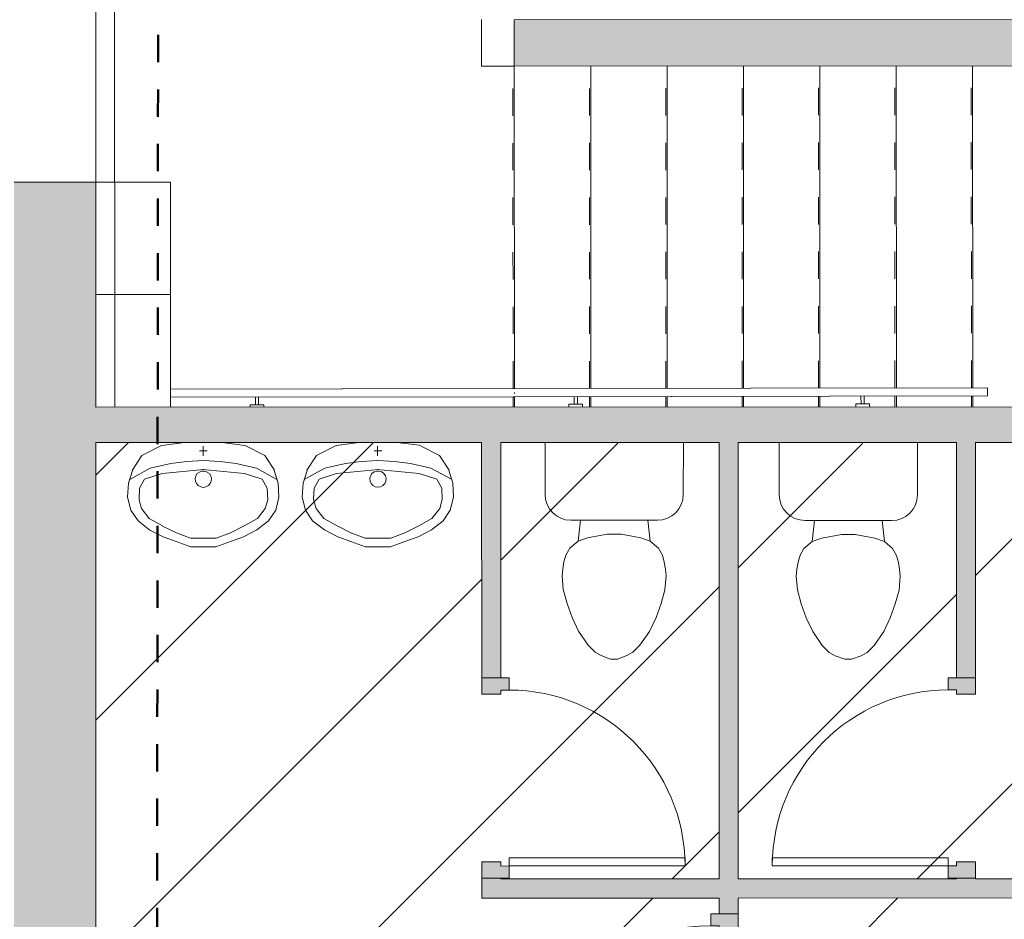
# Model space of a CAD drawing. Header units: metres. Extents: x 82 to 222, y -4 to 154.
# Tile 210 of 214: x 192.37 to 195.98, y 129.52 to 132.82. Entities that reach past the tile are written whole.
import ezdxf

# ---------------------------------------------------------------- set-up
doc = ezdxf.new("R2010")
doc.units = ezdxf.units.M
doc.linetypes.add('Centre', pattern=[0.0125, 0.0025, -0.001875, 0.00625, -0.001875])
doc.linetypes.add('Tiret', pattern=[0.0025, 0.00125, -0.00125])
for name, color, linetype, lineweight in [('A-CLNG', 7, 'Continuous', 5), ('A-CLNG-PATT', 7, 'Continuous', 5), ('A-DETL-GENF', 7, 'Continuous', 5), ('A-DOOR', 7, 'Continuous', 5), ('A-FLOR-HRAL', 7, 'Continuous', 5), ('A-WALL', 7, 'Continuous', 5), ('P-SANR-FIXT', 7, 'Continuous', 5), ('S-STRS', 7, 'Continuous', 5)]:
    doc.layers.add(name, color=color, linetype=linetype, lineweight=lineweight)
doc.layers.add('A-DETL', color=7, linetype='Continuous', lineweight=5, true_color=0x00a600)
doc.layers.add('A-WALL-PATT', color=7, linetype='Continuous', true_color=0x2a2a2a)

# ---------------------------------------------------------------- blocks, each defined once
blk = doc.blocks.new('OMD_lavabo - Type 1-3236335-DCE-Plan de reperage des murs- rez de rue-200 - Dépendante 1')
at = {"layer": 'P-SANR-FIXT'}
for p, q in [((0.0796, 0.447), (0.0261, 0.4275)), ((0.1709, 0.447), (0.0796, 0.447)), ((0.1709, 0.447), (0.2244, 0.4275)), ((-0.022, 0.4107), (-0.071, 0.3855)), ((-0.071, 0.3855), (-0.022, 0.4107)), ((0.0261, 0.4275), (-0.022, 0.4107)), ((0.0778, 0.4158), (0.0263, 0.3957)), ((0.1727, 0.4158), (0.0778, 0.4158)), ((0.1727, 0.4158), (0.2241, 0.3957)), ((0.2244, 0.4275), (0.2725, 0.4107)), ((0.2725, 0.4107), (0.3215, 0.3855)), ((-0.071, 0.3855), (-0.1141, 0.3521)), ((-0.0248, 0.3704), (-0.0728, 0.3435)), ((-0.0728, 0.3435), (-0.0248, 0.3704)), ((0.0263, 0.3957), (-0.0243, 0.3708)), ((0.2241, 0.3957), (0.2748, 0.3708)), ((0.2752, 0.3704), (0.3233, 0.3435)), ((0.3215, 0.3855), (0.3646, 0.3521)), ((-0.1141, 0.3521), (-0.1399, 0.3126)), ((-0.1012, 0.3066), (-0.0728, 0.3435)), ((0.3233, 0.3435), (0.3517, 0.3066)), ((0.3646, 0.3521), (0.3904, 0.3126)), ((-0.1521, 0.2654), (-0.1399, 0.3126)), ((-0.1012, 0.3066), (-0.1106, 0.2744)), ((0.3517, 0.3066), (0.361, 0.2744)), ((0.4026, 0.2654), (0.3904, 0.3126)), ((-0.1487, 0.2136), (-0.1521, 0.2654)), ((-0.1106, 0.2744), (-0.1084, 0.2326)), ((0.361, 0.2744), (0.3589, 0.2326)), ((0.3992, 0.2136), (0.4026, 0.2654)), ((-0.1084, 0.2326), (-0.0906, 0.1997)), ((0.1068, 0.2229), (0.1001, 0.2156)), ((0.1155, 0.2276), (0.1068, 0.2229)), ((0.1252, 0.2292), (0.1155, 0.2276)), ((0.135, 0.2276), (0.1252, 0.2292)), ((0.1437, 0.2229), (0.135, 0.2276)), ((0.1504, 0.2156), (0.1437, 0.2229)), ((0.3589, 0.2326), (0.341, 0.1996)), ((-0.1347, 0.1669), (-0.1487, 0.2136)), ((-0.1446, 0.1999), (-0.0692, 0.159)), ((-0.0261, 0.1781), (-0.0906, 0.1997)), ((-0.0905, 0.1996), (-0.0261, 0.1781)), ((0.0962, 0.2066), (0.0953, 0.1968)), ((0.0953, 0.1968), (0.0978, 0.1872)), ((0.1001, 0.2156), (0.0962, 0.2066)), ((0.0978, 0.1872), (0.1032, 0.1789)), ((0.1473, 0.1789), (0.1527, 0.1872)), ((0.1543, 0.2066), (0.1504, 0.2156)), ((0.1527, 0.1872), (0.1551, 0.1968)), ((0.1551, 0.1968), (0.1543, 0.2066)), ((0.341, 0.1996), (0.2766, 0.1781)), ((0.3951, 0.1999), (0.3197, 0.159)), ((0.3851, 0.1669), (0.3992, 0.2136)), ((-0.1357, 0.1667), (-0.0999, 0.1124)), ((-0.0692, 0.159), (0.0054, 0.1416)), ((0.0054, 0.1416), (-0.0692, 0.159)), ((-0.0261, 0.1781), (0.1277, 0.164)), ((0.1277, 0.164), (-0.0261, 0.1781)), ((-0.0261, 0.1781), (0.1277, 0.164)), ((0.1032, 0.1789), (0.111, 0.1729)), ((0.111, 0.1729), (0.1203, 0.1697)), ((0.1203, 0.1697), (0.1302, 0.1697)), ((0.2766, 0.1781), (0.1228, 0.164)), ((0.1302, 0.1697), (0.1395, 0.1729)), ((0.1395, 0.1729), (0.1473, 0.1789)), ((0.3197, 0.159), (0.2447, 0.1416)), ((0.3862, 0.1667), (0.3504, 0.1124)), ((-0.0999, 0.1124), (-0.0279, 0.0756)), ((0.0054, 0.1421), (0.064, 0.1346)), ((0.064, 0.1344), (0.1252, 0.1313)), ((0.1862, 0.1344), (0.1252, 0.1313)), ((0.1264, 0.1139), (0.1264, 0.0779)), ((0.2447, 0.1421), (0.1862, 0.1346)), ((0.3504, 0.1124), (0.2784, 0.0756)), ((-0.0266, 0.0753), (0.0557, 0.065)), ((0.0557, 0.065), (-0.0266, 0.0753)), ((0.139, 0.0952), (0.1108, 0.0952)), ((0.277, 0.0753), (0.1948, 0.065))]:
    blk.add_line(p, q, dxfattribs=at)
blk = doc.blocks.new('Cuvette réservoir - Cuvette réservoir-3236021-DCE-Plan de reperage des murs- rez de rue-200 - Dépendante 1')
at = {"layer": 'P-SANR-FIXT'}
for p, q in [((-0.2534, 0.2984), (-0.2534, 0.4899)), ((0.2534, 0.4906), (0.2534, 0.2984)), ((0.1587, 0.2038), (-0.1588, 0.2038)), ((-0.1235, 0.2038), (-0.1323, 0.127)), ((0.1235, 0.2038), (0.1323, 0.127)), ((-0.0254, 0.1524), (-0.0974, 0.1397)), ((0.0254, 0.1524), (-0.0254, 0.1524)), ((0.0974, 0.1397), (0.0254, 0.1524)), ((-0.1323, 0.127), (-0.1626, 0.1016)), ((-0.0974, 0.1397), (-0.1323, 0.127)), ((0.1323, 0.127), (0.0974, 0.1397)), ((0.1626, 0.1016), (0.1323, 0.127)), ((-0.177, 0.0762), (-0.1838, 0.0508)), ((-0.1626, 0.1016), (-0.177, 0.0762)), ((0.177, 0.0762), (0.1626, 0.1016)), ((0.1838, 0.0508), (0.177, 0.0762)), ((-0.1838, 0.0508), (-0.1883, 0.0253)), ((0.1883, 0.0253), (0.1838, 0.0508)), ((-0.1883, 0.0253), (-0.1905, 0)), ((-0.1905, 0), (-0.1861, -0.0506)), ((0.1861, -0.0506), (0.1905, 0)), ((0.1905, 0), (0.1883, 0.0253)), ((-0.1861, -0.0506), (-0.1724, -0.1016)), ((0.1724, -0.1016), (0.1861, -0.0506)), ((-0.1724, -0.1016), (-0.1539, -0.1524)), ((0.1539, -0.1524), (0.1724, -0.1016)), ((-0.1539, -0.1524), (-0.1302, -0.2032)), ((0.1302, -0.2032), (0.1539, -0.1524)), ((-0.1302, -0.2032), (-0.095, -0.254)), ((0.095, -0.254), (0.1302, -0.2032)), ((-0.095, -0.254), (-0.0696, -0.2794)), ((-0.0696, -0.2794), (-0.0476, -0.2921)), ((0.0476, -0.2921), (0.0696, -0.2794)), ((0.0696, -0.2794), (0.095, -0.254)), ((-0.0476, -0.2921), (-0.0127, -0.3048)), ((-0.0127, -0.3048), (0.0127, -0.3048)), ((0.0127, -0.3048), (0.0476, -0.2921))]:
    blk.add_line(p, q, dxfattribs=at)
for centre, start, end in [((-0.1588, 0.2984), 180, 270), ((0.1587, 0.2984), 270, 360)]:
    blk.add_arc(centre, 0.0946, start, end, dxfattribs=at)
blk = doc.blocks.new('Cuvette réservoir - Cuvette réservoir-V76-DCE-Plan de reperage des murs- rez de rue-200 - Dépendante 1')
at = {"layer": 'P-SANR-FIXT'}
for p, q in [((-0.2534, 0.2984), (-0.2534, 0.4887)), ((0.2534, 0.4894), (0.2534, 0.2984)), ((0.1587, 0.2038), (-0.1588, 0.2038)), ((-0.1235, 0.2038), (-0.1323, 0.127)), ((0.1235, 0.2038), (0.1323, 0.127)), ((-0.0254, 0.1524), (-0.0974, 0.1397)), ((0.0254, 0.1524), (-0.0254, 0.1524)), ((0.0974, 0.1397), (0.0254, 0.1524)), ((-0.1323, 0.127), (-0.1626, 0.1016)), ((-0.0974, 0.1397), (-0.1323, 0.127)), ((0.1323, 0.127), (0.0974, 0.1397)), ((0.1626, 0.1016), (0.1323, 0.127)), ((-0.177, 0.0762), (-0.1838, 0.0508)), ((-0.1626, 0.1016), (-0.177, 0.0762)), ((0.177, 0.0762), (0.1626, 0.1016)), ((0.1838, 0.0508), (0.177, 0.0762)), ((-0.1838, 0.0508), (-0.1883, 0.0253)), ((0.1883, 0.0253), (0.1838, 0.0508)), ((-0.1883, 0.0253), (-0.1905, 0)), ((-0.1905, 0), (-0.1861, -0.0506)), ((0.1861, -0.0506), (0.1905, 0)), ((0.1905, 0), (0.1883, 0.0253)), ((-0.1861, -0.0506), (-0.1724, -0.1016)), ((0.1724, -0.1016), (0.1861, -0.0506)), ((-0.1724, -0.1016), (-0.1539, -0.1524)), ((0.1539, -0.1524), (0.1724, -0.1016)), ((-0.1539, -0.1524), (-0.1302, -0.2032)), ((0.1302, -0.2032), (0.1539, -0.1524)), ((-0.1302, -0.2032), (-0.095, -0.254)), ((0.095, -0.254), (0.1302, -0.2032)), ((-0.095, -0.254), (-0.0696, -0.2794)), ((-0.0696, -0.2794), (-0.0476, -0.2921)), ((0.0476, -0.2921), (0.0696, -0.2794)), ((0.0696, -0.2794), (0.095, -0.254)), ((-0.0476, -0.2921), (-0.0127, -0.3048)), ((-0.0127, -0.3048), (0.0127, -0.3048)), ((0.0127, -0.3048), (0.0476, -0.2921))]:
    blk.add_line(p, q, dxfattribs=at)
for centre, start, end in [((-0.1588, 0.2984), 180, 270), ((0.1587, 0.2984), 270, 360)]:
    blk.add_arc(centre, 0.0946, start, end, dxfattribs=at)
blk = doc.blocks.new('OMD_Porte 1V tunnel - 80x204-5423507-DCE-Plan de reperage des murs- rez de rue-200 - Dépendante 1')
at = {"layer": 'A-DOOR', "true_color": 0x2a2a2a}
h = blk.add_hatch(color=250, dxfattribs=at)
h.paths.add_polyline_path([(-0.5175, 0.065), (-0.5175, -0.035), (-0.4575, -0.035), (-0.4575, 0.035), (-0.4725, 0.035), (-0.4725, 0.065)])
h.paths.add_polyline_path([(0.3575, 0.035), (0.3575, -0.035), (0.4175, -0.035), (0.4175, 0.065), (0.3725, 0.065), (0.3725, 0.035), (0.3575, 0.035)])
at = {"layer": 'A-DOOR'}
for p, q in [((-0.4725, 0.065), (-0.4725, 0.91)), ((-0.4425, 0.91), (-0.4725, 0.91)), ((-0.4425, 0.91), (-0.4425, 0.065)), ((-0.5175, 0.035), (-0.5175, 0.065)), ((-0.5175, 0.065), (-0.4725, 0.065)), ((-0.4425, 0.065), (-0.4725, 0.065)), ((-0.4725, 0.065), (-0.4425, 0.065)), ((-0.4725, 0.065), (-0.4725, 0.035)), ((0.3725, 0.035), (0.3725, 0.065)), ((0.3725, 0.065), (0.4175, 0.065)), ((0.4175, 0.065), (0.4175, 0.035)), ((-0.4725, 0.035), (-0.4575, 0.035)), ((-0.4575, 0.035), (-0.4575, -0.035)), ((0.3575, 0.035), (0.3725, 0.035)), ((0.3575, -0.035), (0.3575, 0.035)), ((-0.4575, -0.035), (-0.5175, -0.035)), ((0.4175, -0.035), (0.3575, -0.035))]:
    blk.add_line(p, q, dxfattribs=at)
blk.add_arc((-0.4725, 0.065), 0.845, 0, 90, dxfattribs=at)
blk = doc.blocks.new('OMD_Porte 1V tunnel - 60X204-5423497-DCE-Plan de reperage des murs- rez de rue-200 - Dépendante 1')
at = {"layer": 'A-DOOR', "true_color": 0x2a2a2a}
h = blk.add_hatch(color=250, dxfattribs=at)
h.paths.add_polyline_path([(-0.4175, 0.035), (-0.4175, -0.065), (-0.3725, -0.065), (-0.3725, -0.035), (-0.3575, -0.035), (-0.3575, 0.035), (-0.4175, 0.035)])
h.paths.add_polyline_path([(0.2725, -0.035), (0.2725, -0.065), (0.3175, -0.065), (0.3175, -0.035)])
h.paths.add_polyline_path([(0.2575, 0.035), (0.2575, -0.035), (0.3175, -0.0348), (0.3175, 0.035), (0.2725, 0.035)])
at = {"layer": 'A-DOOR'}
for p, q in [((-0.3575, 0.035), (-0.4175, 0.035)), ((-0.3575, -0.035), (-0.3575, 0.035)), ((0.3175, 0.035), (0.2575, 0.035)), ((0.2575, 0.035), (0.2575, -0.035)), ((-0.4175, -0.035), (-0.4175, -0.065)), ((-0.3725, -0.065), (-0.3725, -0.035)), ((-0.3725, -0.035), (-0.3575, -0.035)), ((0.2575, -0.035), (0.2725, -0.035)), ((0.2725, -0.035), (0.2725, -0.065)), ((0.3175, -0.065), (0.3175, -0.035)), ((-0.4175, -0.065), (-0.3725, -0.065)), ((-0.3425, -0.065), (-0.3725, -0.065)), ((-0.3725, -0.065), (-0.3725, -0.71)), ((-0.3725, -0.065), (-0.3425, -0.065)), ((-0.3425, -0.71), (-0.3425, -0.065)), ((0.2725, -0.065), (0.3175, -0.065)), ((-0.3425, -0.71), (-0.3725, -0.71))]:
    blk.add_line(p, q, dxfattribs=at)
blk.add_arc((-0.3725, -0.065), 0.645, 270, 360, dxfattribs=at)
blk = doc.blocks.new('OMD_Porte 1V tunnel - 60X204-5423496-DCE-Plan de reperage des murs- rez de rue-200 - Dépendante 1')
at = {"layer": 'A-DOOR', "true_color": 0x2a2a2a}
h = blk.add_hatch(color=250, dxfattribs=at)
h.paths.add_polyline_path([(-0.4175, 0.065), (-0.4175, -0.035), (-0.3575, -0.035), (-0.3575, 0.035), (-0.3725, 0.035), (-0.3725, 0.065)])
h.paths.add_polyline_path([(0.2575, 0.035), (0.2575, -0.035), (0.3175, -0.0348), (0.3175, 0.065), (0.2725, 0.065), (0.2725, 0.035), (0.2575, 0.035)])
at = {"layer": 'A-DOOR'}
for p, q in [((-0.3725, 0.065), (-0.3725, 0.71)), ((-0.3425, 0.71), (-0.3725, 0.71)), ((-0.3425, 0.71), (-0.3425, 0.065)), ((-0.4175, 0.035), (-0.4175, 0.065)), ((-0.4175, 0.065), (-0.3725, 0.065)), ((-0.3425, 0.065), (-0.3725, 0.065)), ((-0.3725, 0.065), (-0.3425, 0.065)), ((-0.3725, 0.065), (-0.3725, 0.035)), ((0.2725, 0.035), (0.2725, 0.065)), ((0.2725, 0.065), (0.3175, 0.065)), ((0.3175, 0.065), (0.3175, 0.035)), ((-0.3725, 0.035), (-0.3575, 0.035)), ((-0.3575, 0.035), (-0.3575, -0.035)), ((0.2575, 0.035), (0.2725, 0.035)), ((0.2575, -0.035), (0.2575, 0.035)), ((-0.3575, -0.035), (-0.4175, -0.035)), ((0.3175, -0.035), (0.2575, -0.035))]:
    blk.add_line(p, q, dxfattribs=at)
blk.add_arc((-0.3725, 0.065), 0.645, 0, 90, dxfattribs=at)
blk = doc.blocks.new('Type de main courante - Main courante_Interne_-4134869-DCE-Plan de reperage des murs- rez de rue-200 - Dépendante 1')
at = {"layer": 'A-FLOR-HRAL'}
for p, q in [((190.5854, -0.3517), (189.6761, 0.5151)), ((189.6554, 0.4934), (190.5647, -0.3734)), ((191.8434, -1.551), (190.5854, -0.3517)), ((190.5647, -0.3734), (191.8227, -1.5727)), ((191.8331, -1.5618), (191.8304, -1.5646))]:
    blk.add_line(p, q, dxfattribs=at)
blk.add_open_spline([(190.575, -0.3679), (190.576, -0.3671), (190.5769, -0.3662), (190.5778, -0.3652)], degree=3, dxfattribs=at)
blk = doc.blocks.new('Type de main courante - Main courante_Interne_-V112-DCE-Plan de reperage des murs- rez de rue-200 - Dépendante 1')
at = {"layer": 'A-FLOR-HRAL'}
for p, q in [((190.5882, -0.3543), (189.6761, 0.5151)), ((190.5675, -0.3761), (189.6554, 0.4934)), ((191.8434, -1.551), (190.5882, -0.3543)), ((191.8227, -1.5727), (190.5675, -0.3761)), ((191.8231, -1.5723), (191.8431, -1.5513))]:
    blk.add_line(p, q, dxfattribs=at)
blk = doc.blocks.new('Support - Métal - Circulaire - Support - Métal - Circulaire-V113-DCE-Plan de reperage des murs- rez de rue-200 - Dépendante 1')
at = {"layer": 'A-FLOR-HRAL'}
for p, q in [((-0.025, 0.043), (-0.025, 0.0546)), ((0.025, 0.043), (-0.025, 0.043)), ((-0.006, 0.043), (-0.006, 0.015)), ((0.006, 0.043), (0.006, 0.015)), ((0.025, 0.0545), (0.025, 0.043))]:
    blk.add_line(p, q, dxfattribs=at)
blk = doc.blocks.new('Support - Métal - Circulaire - Support - Métal - Circulaire-V114-DCE-Plan de reperage des murs- rez de rue-200 - Dépendante 1')
at = {"layer": 'A-FLOR-HRAL'}
for p, q in [((-0.025, 0.043), (-0.025, 0.0532)), ((0.025, 0.043), (-0.025, 0.043)), ((-0.006, 0.043), (-0.006, 0.015)), ((0.006, 0.043), (0.006, 0.015)), ((0.025, 0.0531), (0.025, 0.043))]:
    blk.add_line(p, q, dxfattribs=at)
blk = doc.blocks.new('Support - Métal - Circulaire - Support - Métal - Circulaire-V115-DCE-Plan de reperage des murs- rez de rue-200 - Dépendante 1')
at = {"layer": 'A-FLOR-HRAL'}
for p, q in [((-0.025, 0.043), (-0.025, 0.0516)), ((0.025, 0.043), (-0.025, 0.043)), ((-0.006, 0.043), (-0.006, 0.015)), ((0.006, 0.043), (0.006, 0.015)), ((0.025, 0.0515), (0.025, 0.043))]:
    blk.add_line(p, q, dxfattribs=at)

msp = doc.modelspace()

# ---------------------------------------------------------------- hatches: boundary and pattern name
at = {"layer": 'A-CLNG-PATT', "lineweight": 9}
h = msp.add_hatch(dxfattribs=at)
h.set_pattern_fill('FP_7', color=256, style=0, pattern_type=2)
h.set_pattern_definition([(270, (192.72144, 131.814), (0.6, 4e-17), []), (0, (192.72144, 131.814), (0, 0.6), [])])
h.paths.add_polyline_path([(192.6516, 131.4016), (192.9257, 131.4028), (192.9257, 132.2267), (192.6518, 132.2266), (192.6516, 131.4016)])
at = {"layer": 'A-DETL-GENF', "true_color": 0x808080}
h = msp.add_hatch(dxfattribs=at)
h.set_pattern_fill('FP_14', color=8, style=0, pattern_type=2)
h.set_pattern_definition([(45, (-9.11556, 107.194), (-0.4490128, 0.4490128), [])])
h.paths.add_polyline_path([(162.8877, 124.5496), (162.8875, 124.5496), (162.8875, 124.5646), (162.8575, 124.5646), (162.8575, 124.6096), (162.8275, 124.6096), (162.827, 125.5795), (162.6272, 125.5795), (162.6272, 125.6645), (158.7947, 125.6636), (158.7947, 125.6936), (158.7497, 125.6936), (158.7497, 125.7236), (158.7347, 125.7236), (158.7347, 125.7936), (162.6272, 125.7945), (162.6272, 125.8795), (162.8272, 125.8795), (162.827, 126.4746), (162.857, 126.4746), (162.857, 126.5196), (162.887, 126.5196), (162.887, 126.5346), (162.957, 126.5346), (162.9575, 124.5496)])
h.paths.add_polyline_path([(157.4841, 102.7783), (162.8326, 102.7815), (162.8326, 103.112), (162.8625, 103.1121), (162.8625, 103.157), (162.8925, 103.1571), (162.8925, 103.1721), (162.9625, 103.1721), (162.9626, 102.7816), (170.7726, 102.7863), (170.7718, 106.2713), (164.3893, 106.2699), (164.3893, 106.2999), (164.3443, 106.2999), (164.3443, 106.3299), (164.3293, 106.3299), (164.3293, 106.3999), (165.3018, 106.4002), (165.3002, 112.8701), (165.3302, 112.8702), (165.3302, 112.9151), (165.3602, 112.9151), (165.3602, 112.9301), (165.4302, 112.9302), (165.4312, 111.8552), (165.6305, 111.8552), (165.6305, 111.7952), (170.7714, 111.7964), (170.7668, 131.2664), (165.6259, 131.2652), (165.6259, 131.2302), (165.4259, 131.2302), (165.4266, 128.4002), (165.3966, 128.4001), (165.3966, 128.3551), (165.3666, 128.3551), (165.3666, 128.3401), (165.2966, 128.3401), (165.2959, 131.2651), (162.9559, 131.2646), (162.9559, 129.8496), (162.8862, 129.8496), (162.8862, 129.8646), (162.8562, 129.8646), (162.8562, 129.9096), (162.8262, 129.9096), (162.8254, 131.2295), (162.6259, 131.2295), (162.6259, 131.4295), (162.8259, 131.4295), (162.8251, 133.4495), (162.2054, 133.4494), (162.2051, 134.6236), (157.4841, 134.6289), (157.4841, 133.3743), (157.4875, 133.3743), (157.4875, 133.3243), (157.4841, 133.3243), (157.4841, 132.1246), (157.4875, 132.1246), (157.4875, 132.0746), (157.4841, 132.0746), (157.4841, 130.5743), (157.4881, 130.5743), (157.4881, 130.5243), (157.4841, 130.5243), (157.4841, 129.3246), (157.4881, 129.3246), (157.4881, 129.2746), (157.4841, 129.2746), (157.4841, 128.5933), (157.919, 128.5933), (157.919, 128.5234), (157.904, 128.5234), (157.904, 128.4934), (157.8591, 128.4934), (157.8591, 128.4634), (157.4841, 128.4633), (157.4841, 127.7743), (157.4888, 127.7743), (157.4888, 127.7243), (157.4841, 127.7243), (157.4841, 126.5246), (157.4888, 126.5246), (157.4888, 126.4746), (157.4841, 126.4746), (157.4841, 125.7933), (157.9197, 125.7933), (157.9197, 125.7234), (157.9047, 125.7234), (157.9047, 125.6934), (157.8597, 125.6934), (157.8597, 125.6634), (157.4841, 125.6633), (157.4841, 124.9743), (157.4894, 124.9743), (157.4894, 124.9243), (157.4841, 124.9243), (157.4841, 123.7246), (157.4894, 123.7246), (157.4894, 123.6746), (157.4841, 123.6746), (157.4841, 122.7933), (162.6279, 122.7945), (162.6278, 123.0795), (162.8278, 123.0795), (162.8279, 123.6746), (162.8577, 123.6746), (162.8577, 123.7196), (162.8877, 123.7196), (162.8877, 123.7346), (162.9577, 123.7346), (162.9575, 122.6646), (157.4841, 122.6633), (157.4841, 122.2783), (157.788, 122.2784), (157.789, 117.9784), (157.4841, 117.9783), (157.4841, 117.4783), (158.1292, 117.4784), (158.1292, 117.1784), (157.4841, 117.1783), (157.4841, 116.5743), (157.4914, 116.5743), (157.4914, 116.5243), (157.4841, 116.5243), (157.4841, 115.3246), (157.4914, 115.3246), (157.4898, 115.2746), (157.4841, 115.2746), (157.4841, 113.7743), (157.4921, 113.7743), (157.4921, 113.7243), (157.4841, 113.7243), (157.4841, 112.5246), (157.4921, 112.5246), (157.4921, 112.4746), (157.4841, 112.4746), (157.4841, 110.9743), (157.4927, 110.9743), (157.4927, 110.9243), (157.4841, 110.9243), (157.4841, 109.7246), (157.4927, 109.7246), (157.4913, 109.6746), (157.4841, 109.6746), (157.4841, 108.1743), (157.4934, 108.1743), (157.4934, 108.1243), (157.4841, 108.1243), (157.4841, 106.9246), (157.4934, 106.9246), (157.4934, 106.8746), (157.4841, 106.8746), (157.4841, 105.3793), (157.4941, 105.3793), (157.4941, 105.3293), (157.4841, 105.3293), (157.4841, 104.1296), (157.4941, 104.1296), (157.4941, 104.0796), (157.4841, 104.0796), (157.4841, 102.7784)])
h.paths.add_polyline_path([(198.0884, 122.1329), (198.0881, 122.1329), (198.0881, 122.1479), (198.0581, 122.1479), (198.058, 122.1929), (198.028, 122.1929), (198.0279, 122.6154), (192.6494, 122.6141), (192.6494, 116.8566), (198.0593, 116.8579), (198.0586, 119.9879), (197.8286, 119.9878), (197.8285, 120.2878), (198.0285, 120.2879), (198.0284, 120.6429), (198.0584, 120.6429), (198.0586, 120.6879), (198.0884, 120.6879)])
h.paths.add_polyline_path([(192.4958, 102.7865), (200.6826, 102.7885), (200.6824, 103.991), (200.7123, 103.991), (200.7123, 104.006), (200.7823, 104.006), (200.7826, 102.7885), (205.9826, 102.7897), (205.9817, 104.09), (205.9779, 104.09), (205.9776, 105.3897), (205.982, 105.3898), (205.981, 106.89), (205.9773, 106.89), (205.977, 108.1897), (205.9813, 108.1898), (205.9807, 109.69), (205.9766, 109.69), (205.9763, 110.9897), (205.9807, 110.9898), (205.98, 112.49), (205.9759, 112.49), (205.9757, 113.7897), (205.98, 113.7898), (205.9794, 115.29), (205.9753, 115.2901), (205.975, 116.5897), (205.9794, 116.5898), (205.9787, 118.09), (205.9746, 118.09), (205.9746, 118.14), (205.979, 118.14), (205.9784, 119.3397), (205.9743, 119.3397), (205.9743, 119.3897), (205.9787, 119.3898), (205.978, 120.89), (205.974, 120.89), (205.9737, 122.1897), (205.978, 122.1898), (205.9779, 122.8897), (200.3279, 122.8884), (200.3281, 121.8884), (200.7781, 121.8885), (200.7783, 121.181), (200.7483, 121.181), (200.7483, 121.166), (200.6783, 121.166), (200.6781, 121.7885), (200.2281, 121.7884), (200.2276, 124.0884), (200.6776, 124.0885), (200.6776, 124.681), (200.7475, 124.681), (200.7475, 124.666), (200.7775, 124.666), (200.7776, 123.9885), (200.3276, 123.9884), (200.3279, 122.9884), (205.9779, 122.9897), (205.9774, 123.69), (205.9733, 123.6901), (205.973, 124.9897), (205.9774, 124.9898), (205.9772, 125.7897), (200.8272, 125.7885), (200.8272, 125.5885), (200.7772, 125.5885), (200.7772, 125.511), (200.7473, 125.511), (200.7473, 125.496), (200.6773, 125.496), (200.6772, 125.5885), (200.4972, 125.5885), (200.4965, 128.4734), (200.0366, 128.4734), (200.0366, 128.5433), (200.0515, 128.5433), (200.0515, 128.5733), (200.0965, 128.5733), (200.0965, 128.6033), (200.4965, 128.6034), (200.4966, 131.4234), (200.5259, 131.4235), (200.5259, 131.4684), (200.5558, 131.4684), (200.5559, 131.4834), (200.6258, 131.4835), (200.6272, 131.4385), (200.8259, 131.4385), (200.8259, 131.2385), (200.6259, 131.2385), (200.6272, 125.8885), (205.9772, 125.8898), (205.977, 126.3991), (205.7823, 126.3992), (205.7823, 132.0547), (205.811, 132.0547), (205.811, 132.0697), (205.881, 132.0697), (205.881, 132.0097), (206.081, 132.0097), (206.0823, 126.8026), (207.1511, 126.8013), (207.1511, 135.593), (206.0802, 135.593), (206.0804, 133.5598), (205.8807, 133.5597), (205.8807, 133.4997), (205.8107, 133.4997), (205.8107, 133.5147), (205.7807, 133.5147), (205.7804, 134.6547), (205.7238, 134.6546), (205.7238, 134.6436), (204.675, 134.6436), (204.675, 134.5936), (204.615, 134.5936), (204.615, 134.5986), (204.655, 134.5986), (204.655, 134.6386), (204.615, 134.6386), (204.615, 134.6436), (204.625, 134.6436), (204.625, 134.6544), (201.005, 134.6535), (201.005, 134.6436), (201.015, 134.6436), (201.015, 134.6386), (200.975, 134.6366), (200.975, 134.5986), (201.015, 134.5986), (201.015, 134.5936), (200.955, 134.5936), (200.955, 134.6436), (200.6251, 134.6436), (200.6255, 132.9135), (200.5555, 132.9135), (200.5555, 132.9284), (200.5255, 132.9284), (200.5255, 132.9734), (200.4955, 132.9735), (200.4953, 133.8208), (199.6494, 132.9777), (198.6649, 131.9933), (198.6668, 131.9915), (198.1558, 131.4803), (198.1563, 129.5454), (198.0863, 129.5454), (198.0863, 129.5604), (198.0563, 129.5604), (198.0563, 129.6054), (198.0263, 129.6054), (198.0259, 129.6029), (197.8338, 129.6028), (197.8338, 129.6728), (197.8488, 129.6729), (197.8488, 129.7028), (197.8938, 129.7028), (197.8938, 129.6728), (198.0263, 129.6729), (198.0259, 131.2379), (197.8259, 131.2378), (197.8259, 131.2665), (196.6259, 131.2677), (196.6261, 130.5725), (196.5761, 130.5725), (196.5759, 131.2678), (195.8759, 131.2685), (195.8759, 130.3498), (195.8061, 130.3498), (195.8059, 130.3648), (195.7761, 130.3648), (195.7761, 130.4098), (195.8061, 130.4098), (195.8059, 131.2685), (195.0059, 131.2693), (195.0063, 129.6721), (195.8063, 129.6723), (195.8063, 129.6748), (195.7763, 129.6748), (195.7763, 129.7198), (195.8063, 129.7198), (195.8063, 129.7348), (195.8763, 129.7348), (195.8763, 129.6723), (196.9588, 129.6726), (196.9588, 129.7026), (197.0038, 129.7026), (197.0038, 129.6726), (197.0188, 129.6726), (197.0188, 129.6026), (195.0063, 129.6021), (195.0059, 129.4846), (194.9363, 129.4846), (194.9359, 129.4996), (194.9063, 129.4996), (194.9063, 129.5446), (194.9363, 129.5446), (194.9359, 129.6021), (194.0663, 129.6019), (194.0663, 129.7344), (194.1363, 129.7344), (194.1363, 129.7194), (194.1663, 129.7194), (194.1663, 129.6744), (194.1363, 129.6721), (194.1363, 129.6719), (194.9363, 129.6721), (194.9359, 131.2694), (194.1359, 131.2702), (194.1361, 130.4094), (194.1661, 130.4094), (194.1661, 130.3644), (194.1361, 130.3644), (194.1359, 130.3494), (194.0661, 130.3494), (194.0659, 131.2702), (192.6515, 131.2716), (192.6515, 128.6016), (194.9365, 128.6021), (194.9365, 128.6096), (194.9065, 128.6096), (194.9065, 128.6546), (194.9365, 128.6546), (194.9365, 128.6696), (195.0065, 128.6696), (195.0065, 128.6021), (198.0265, 128.6029), (198.0266, 128.6704), (198.0565, 128.6704), (198.0565, 128.7154), (198.0865, 128.7154), (198.0865, 128.7304), (198.1565, 128.7304), (198.1566, 128.6029), (198.5465, 128.6029), (198.5466, 128.573), (198.5915, 128.573), (198.5915, 128.543), (198.6065, 128.543), (198.6066, 128.473), (198.1566, 128.4729), (198.1565, 128.4129), (198.0866, 128.4129), (198.0866, 128.4279), (198.0566, 128.4279), (198.0566, 128.4729), (192.6508, 128.4716), (192.6508, 122.7141), (198.0279, 122.7154), (198.0279, 123.0929), (198.0578, 123.0929), (198.0578, 123.1379), (198.0878, 123.1379), (198.0878, 123.1529), (198.1578, 123.1529), (198.158, 122.1329), (198.0884, 122.1329), (198.0884, 120.7029), (198.1584, 120.7029), (198.1593, 116.7579), (192.6479, 116.7566), (192.6494, 115.4141), (192.6569, 113.5716), (193.2851, 113.5717), (193.2855, 111.7717), (193.4855, 111.7718), (193.4855, 111.6718), (192.6646, 111.6716), (192.6802, 107.8016), (192.7378, 107.8016), (194.0869, 109.0019), (197.8312, 109.0028), (197.8318, 109.0378), (198.0311, 109.0379), (198.0312, 108.8379), (197.8312, 108.8378), (197.8318, 106.2378), (198.0318, 106.2379), (198.0319, 106.1379), (200.6318, 106.1385), (200.6319, 106.2385), (200.8318, 106.2385), (200.8319, 106.1385), (205.9718, 106.1397), (205.9719, 106.0397), (200.7819, 106.0385), (200.7821, 104.821), (200.7121, 104.821), (200.7121, 104.836), (200.6821, 104.836), (200.6819, 106.0385), (198.0319, 106.0378), (198.032, 105.6229), (197.932, 105.6228), (197.9318, 106.0378), (197.8319, 106.0379), (197.8318, 106.0728), (192.4995, 106.0715), (192.4986, 105.2464), (192.3914, 105.2464), (192.3914, 103.6965), (192.4968, 103.6964), (192.4958, 102.7867)])
h.paths.add_polyline_path([(162.8923, 103.9871), (162.8923, 104.0021), (162.8623, 104.0021), (162.8623, 104.047), (162.8323, 104.047), (162.8317, 106.0295), (162.6319, 106.0295), (162.6318, 106.2295), (162.8318, 106.2295), (162.8317, 106.8296), (162.8617, 106.8296), (162.8617, 106.8746), (162.8917, 106.8746), (162.8917, 106.8896), (162.9617, 106.8896), (162.9618, 106.3996), (163.5143, 106.3997), (163.5143, 106.3297), (163.4993, 106.3297), (163.4993, 106.2997), (163.4543, 106.2997), (163.4543, 106.2697), (162.9618, 106.2696), (162.9618, 103.9871)])
h.paths.add_polyline_path([(205.9779, 104.14), (205.9823, 104.14), (205.9817, 105.3397), (205.9776, 105.3397)])
h.paths.add_polyline_path([(165.4318, 106.0302), (165.4319, 106.0302), (165.4318, 106.2302), (165.6318, 106.2302), (165.6319, 106.0302)])
h.paths.add_polyline_path([(192.3914, 106.2015), (197.7018, 106.2028), (197.7012, 108.8728), (194.0911, 108.8719), (192.7759, 107.7016), (192.3914, 107.7015), (192.3914, 106.2028)])
h.paths.add_polyline_path([(205.9773, 106.94), (205.9816, 106.94), (205.981, 108.1397), (205.9773, 108.1397), (205.9773, 106.94)])
h.paths.add_polyline_path([(193.7015, 107.4518), (193.7015, 107.6218), (196.5015, 107.6225), (196.5015, 107.4525), (193.9783, 107.4519)])
h.paths.add_polyline_path([(162.8896, 116.5596), (162.8894, 116.5596), (162.8894, 116.5746), (162.8594, 116.5746), (162.8594, 116.6195), (162.8294, 116.6195), (162.8292, 117.1799), (162.1292, 117.1797), (162.1292, 117.3794), (158.1301, 117.3784), (158.13, 117.4784), (162.9592, 117.4796), (162.9592, 116.5596)])
h.paths.add_polyline_path([(162.8903, 113.3046), (162.8901, 113.3046), (162.8901, 113.3196), (162.8601, 113.3196), (162.8601, 113.3646), (162.8301, 113.3646), (162.8296, 114.4645), (162.7824, 114.4645), (162.7824, 114.4945), (162.7674, 114.4945), (162.7673, 114.5645), (162.8298, 114.5645), (162.8298, 115.6845), (162.8596, 115.6846), (162.8596, 115.7295), (162.8896, 115.7296), (162.8896, 115.7446), (162.9596, 115.7446), (162.9601, 113.3046)])
h.paths.add_polyline_path([(162.8915, 107.7046), (162.8915, 107.7196), (162.8615, 107.7196), (162.8614, 107.7646), (162.8314, 107.7646), (162.8303, 111.6045), (162.6305, 111.6045), (162.6305, 111.8545), (162.8305, 111.8545), (162.8303, 112.4296), (162.8603, 112.4296), (162.8603, 112.4746), (162.8903, 112.4746), (162.8903, 112.4896), (162.9603, 112.4896), (162.9614, 107.7046)])
h.paths.add_polyline_path([(157.4913, 108.2083), (157.4913, 108.3083), (161.3313, 108.3092), (161.3313, 108.2092), (157.593, 108.2083)])
h.paths.add_polyline_path([(200.6311, 108.8385), (200.6312, 108.8385), (200.6311, 109.0385), (200.8311, 109.0385), (200.8312, 108.8385), (200.7643, 108.8385)])
h.paths.add_polyline_path([(198.0812, 108.9379), (198.0805, 111.6729), (198.0305, 111.6729), (198.0298, 114.4129), (197.8299, 114.4128), (197.8298, 114.5378), (195.9299, 114.5373), (195.9305, 111.6724), (194.9855, 111.6721), (194.9855, 111.7721), (195.7805, 111.7723), (195.7798, 114.6873), (198.1798, 114.6879), (198.1807, 111.1179), (198.6732, 111.118), (198.6732, 111.048), (198.6582, 111.048), (198.6582, 111.018), (198.1807, 111.0179), (198.1807, 108.9379)])
h.paths.add_polyline_path([(205.9766, 109.74), (205.981, 109.74), (205.9803, 110.9397), (205.9766, 110.9397), (205.9766, 109.74)])
h.paths.add_polyline_path([(199.5032, 111.0182), (199.5032, 111.0482), (199.4882, 111.0482), (199.4882, 111.1182), (200.2307, 111.1184), (200.2307, 112.8259), (200.3003, 112.8259), (200.3003, 112.8109), (200.3303, 112.8109), (200.3307, 111.1184), (205.9707, 111.1184), (205.9707, 111.0197), (199.5482, 111.0182)])
h.paths.add_polyline_path([(192.6642, 111.7716), (193.2355, 111.7718), (193.2355, 111.8217), (193.2455, 111.8217), (193.2451, 112.5217), (193.2353, 112.5217), (193.2353, 112.5717), (192.6609, 112.5716), (192.6637, 111.8726)])
h.paths.add_polyline_path([(205.9759, 112.54), (205.9803, 112.54), (205.9797, 113.7397), (205.9757, 113.7397)])
h.paths.add_polyline_path([(192.6605, 112.6716), (193.2353, 112.6717), (193.2353, 112.7217), (193.2453, 112.7217), (193.2451, 113.4217), (193.2351, 113.4217), (193.2351, 113.4717), (192.6573, 113.4716), (192.6605, 112.6716)])
h.paths.add_polyline_path([(200.3001, 112.8259), (200.3001, 113.6409), (200.2301, 113.6409), (200.2298, 114.5734), (200.6298, 114.5747), (200.6298, 114.6635), (200.6798, 114.6635), (200.6798, 114.726), (200.7498, 114.726), (200.7498, 114.711), (200.7798, 114.711), (200.7798, 114.6635), (200.8298, 114.6635), (200.8299, 114.5735), (205.9698, 114.5747), (205.9698, 114.4747), (200.8299, 114.4734), (200.8299, 114.4135), (200.6299, 114.4135), (200.6298, 114.4735), (200.3299, 114.4734), (200.33, 113.6559), (200.3001, 113.6559)])
h.paths.add_polyline_path([(166.4202, 113.0454), (166.4202, 113.2154), (168.6543, 113.2159), (168.6543, 113.2133), (168.6658, 113.2133), (168.6658, 113.2159), (169.2702, 113.2161), (169.2702, 113.0461), (166.435, 113.0454)])
h.paths.add_polyline_path([(165.3599, 114.3601), (165.3599, 114.3751), (165.3299, 114.3751), (165.3299, 114.4201), (165.2999, 114.4201), (165.2999, 115.7776), (165.3696, 115.7776), (165.3696, 115.7626), (165.3996, 115.7626), (165.3996, 115.7176), (165.4296, 115.7177), (165.4299, 114.6302), (165.6298, 114.6302), (165.6299, 114.5952), (167.5798, 114.5957), (167.5798, 114.8957), (169.3898, 114.8961), (169.3898, 114.5961), (170.7698, 114.5964), (170.7699, 114.4664), (165.6299, 114.4652), (165.6298, 114.4302), (165.4299, 114.4302), (165.4293, 114.3602)])
h.paths.add_polyline_path([(157.4899, 114.4633), (157.4899, 114.5633), (161.9523, 114.5643), (161.9523, 114.4943), (161.9374, 114.4943), (161.9374, 114.4643), (157.7185, 114.4633)])
h.paths.add_polyline_path([(167.6298, 114.5957), (169.3398, 114.5961), (169.3398, 114.8461), (167.6298, 114.8457), (167.6298, 114.5961)])
h.paths.add_polyline_path([(200.7496, 114.726), (200.7496, 115.541), (200.6796, 115.541), (200.6794, 116.1635), (200.2295, 116.1634), (200.2289, 118.4884), (200.6789, 118.4885), (200.6789, 119.111), (200.7488, 119.111), (200.7488, 119.096), (200.7788, 119.096), (200.7789, 118.3885), (200.3289, 118.3884), (200.3292, 117.3884), (205.9692, 117.3897), (205.9692, 117.2897), (200.3292, 117.2884), (200.3299, 116.2634), (200.7794, 116.2635), (200.7796, 115.556), (200.7496, 115.556)])
h.paths.add_polyline_path([(205.9753, 115.34), (205.9797, 115.34), (205.979, 116.5397), (205.9753, 116.5397), (205.9753, 115.34)])
h.paths.add_polyline_path([(165.3694, 115.7776), (165.3694, 116.5926), (165.2994, 116.5926), (165.2977, 123.6576), (165.3677, 123.6576), (165.3677, 123.6426), (165.3977, 123.6426), (165.3977, 123.5976), (165.4277, 123.5976), (165.4293, 123.0802), (165.6278, 123.0802), (165.6279, 122.7802), (165.4279, 122.7802), (165.4293, 117.4802), (165.6292, 117.4802), (165.6292, 117.1802), (165.4292, 117.1802), (165.4293, 116.6527), (165.3993, 116.6526), (165.3993, 116.6076), (165.3694, 116.6076)])
h.paths.add_polyline_path([(200.6788, 119.926), (200.6786, 119.926), (200.6786, 119.9885), (200.6286, 119.9885), (200.6285, 120.2885), (200.6785, 120.2885), (200.6789, 120.351), (200.7485, 120.351), (200.7485, 120.336), (200.7785, 120.336), (200.7789, 120.2885), (200.8285, 120.2885), (200.8286, 120.1885), (205.9685, 120.1897), (205.9685, 120.0897), (200.8285, 120.0885), (200.8285, 119.9885), (200.7786, 119.9885), (200.7783, 119.941), (200.7486, 119.941), (200.7486, 119.926), (200.6789, 119.926)])
h.paths.add_polyline_path([(205.974, 120.94), (205.9783, 120.94), (205.9779, 122.1397), (205.974, 122.1397), (205.974, 120.94)])
h.paths.add_polyline_path([(205.9733, 123.74), (205.9777, 123.74), (205.9772, 124.9397), (205.9733, 124.9397), (205.9733, 123.74)])
h.paths.add_polyline_path([(198.0876, 123.9679), (198.0876, 123.9829), (198.0576, 123.9829), (198.0576, 124.0279), (198.0276, 124.0279), (198.0269, 125.5879), (197.8272, 125.5878), (197.8272, 125.8878), (198.0272, 125.8879), (198.0269, 126.9229), (198.0569, 126.9229), (198.0569, 126.9679), (198.0869, 126.9679), (198.0869, 126.9829), (198.1569, 126.9829), (198.1576, 123.9679)])
h.paths.add_polyline_path([(165.2977, 124.4726), (165.2975, 124.4726), (165.297, 126.5101), (165.367, 126.5101), (165.367, 126.4951), (165.397, 126.4951), (165.3974, 126.4501), (165.427, 126.4501), (165.4275, 125.8802), (165.6272, 125.8802), (165.6272, 125.5802), (165.4272, 125.5802), (165.4275, 124.5327), (165.3975, 124.5326), (165.3975, 124.4876), (165.3675, 124.4876), (165.3675, 124.4726), (165.2977, 124.4726)])
h.paths.add_polyline_path([(162.8868, 127.3496), (162.8868, 127.3646), (162.8568, 127.3646), (162.8568, 127.4096), (162.8268, 127.4096), (162.8265, 128.4645), (158.7941, 128.4636), (158.794, 128.4936), (158.7491, 128.4936), (158.749, 128.5236), (158.734, 128.5236), (158.734, 128.5936), (162.8265, 128.5945), (162.8266, 128.9746), (162.8564, 128.9746), (162.8564, 129.0196), (162.8864, 129.0196), (162.8864, 129.0346), (162.9564, 129.0346), (162.9568, 127.3496)])
h.paths.add_polyline_path([(205.4959, 131.2396), (205.4959, 131.2396), (205.4959, 131.4396), (205.6959, 131.4397), (205.6959, 131.2397)])
h.paths.add_polyline_path([(162.2754, 133.5194), (162.8254, 133.5195), (162.8251, 134.6229), (162.2751, 134.6229), (162.2754, 133.5195)])
at = {"layer": 'A-WALL-PATT'}
h = msp.add_hatch(color=256, dxfattribs=at)
h.paths.add_polyline_path([(192.3465, 111.0892), (192.6465, 111.0893), (192.6508, 132.2266), (192.3518, 132.2267), (192.3465, 111.0893)])
h.paths.add_polyline_path([(192.6522, 133.8136), (192.6523, 134.391), (192.3523, 134.3909), (192.3522, 133.8136)])
for points in [[(194.1856, 132.6519), (197.0356, 132.6526), (197.0355, 132.8226), (194.1855, 132.8219)], [(192.6515, 131.2716), (192.6759, 131.2716), (192.6759, 131.4016), (192.6516, 131.4016), (192.6516, 131.2802)], [(192.6759, 131.2716), (197.8071, 131.2728), (197.8259, 131.2917), (197.8259, 131.4028), (192.6759, 131.4016), (192.6759, 131.2802)]]:
    msp.add_hatch(color=256, dxfattribs=at).paths.add_polyline_path(points)
h = msp.add_hatch(color=256, dxfattribs=at)
h.paths.add_polyline_path([(194.0663, 129.6719), (194.1363, 129.6719), (194.1363, 129.6744), (194.0663, 129.6744), (194.0663, 129.6719)])
h.paths.add_polyline_path([(194.0661, 130.4094), (194.1361, 130.4094), (194.1359, 131.2719), (194.0659, 131.2719)])
h = msp.add_hatch(color=256, dxfattribs=at)
h.paths.add_polyline_path([(194.9365, 128.6021), (195.0065, 128.6021), (195.0065, 128.6096), (194.9365, 128.6096), (194.9365, 128.6021)])
h.paths.add_polyline_path([(194.9363, 129.5446), (195.0063, 129.5446), (195.0063, 129.6021), (194.9363, 129.6021), (194.9363, 129.5446)])
h.paths.add_polyline_path([(194.9363, 129.6721), (195.0063, 129.6721), (195.0059, 131.2721), (194.9359, 131.2721), (194.9362, 130.202)])
h = msp.add_hatch(color=256, dxfattribs=at)
h.paths.add_polyline_path([(195.8063, 129.6723), (195.8763, 129.6723), (195.8763, 129.6748), (195.8063, 129.6748)])
h.paths.add_polyline_path([(195.8061, 130.4098), (195.8761, 130.4098), (195.8759, 131.2723), (195.8059, 131.2723), (195.806, 130.7411)])
h = msp.add_hatch(color=256, dxfattribs=at)
h.paths.add_polyline_path([(194.0663, 129.6019), (196.9588, 129.6026), (196.9588, 129.6726), (194.0663, 129.6719), (194.0663, 129.6021)])
h.paths.add_polyline_path([(198.0263, 129.6728), (198.0263, 129.6729), (197.8938, 129.6728)])
h.paths.add_polyline_path([(197.8938, 129.6028), (198.0263, 129.6029), (198.0263, 129.6728), (197.8938, 129.6728), (197.8938, 129.6054)])

# ---------------------------------------------------------------- linework, layer by layer
at = {"layer": 'A-CLNG'}
for p, q in [((192.9257, 132.2267), (192.6516, 132.2267)), ((192.9257, 131.4016), (192.9257, 132.2267))]:
    msp.add_line(p, q, dxfattribs=at)
at = {"layer": 'A-DETL', "color": 1, "linetype": 'Centre', "lineweight": 50, "true_color": 0xff0000}
msp.add_line((192.8826, 135.1664), (192.8524, 108.5893), dxfattribs=at)
at = {"layer": 'A-WALL'}
msp.add_line((192.6522, 133.8136), (192.6518, 132.2267), dxfattribs=at)
at = {"layer": 'A-WALL', "lineweight": 20}
for p, q in [((194.1855, 132.8219), (197.0355, 132.8226)), ((194.1855, 132.8219), (194.1856, 132.6519)), ((197.0356, 132.6526), (194.1856, 132.6519)), ((192.6518, 132.2266), (192.3518, 132.2267)), ((192.6518, 132.2266), (192.6516, 131.4016)), ((197.8259, 131.4028), (192.6516, 131.4016)), ((192.6515, 131.2716), (192.6509, 128.6016)), ((194.0659, 131.2719), (192.6515, 131.2716)), ((194.0659, 131.2719), (194.0661, 130.4094)), ((194.9359, 131.2721), (194.1359, 131.2719)), ((194.1361, 130.4094), (194.1359, 131.2719)), ((194.9359, 131.2721), (194.9363, 129.6721)), ((195.8059, 131.2723), (195.0059, 131.2721)), ((195.0059, 131.2721), (195.0063, 129.6721)), ((195.8059, 131.2723), (195.8061, 130.4098)), ((196.5759, 131.2725), (195.8759, 131.2723)), ((195.8761, 130.4098), (195.8759, 131.2723)), ((194.0661, 130.4094), (194.1361, 130.4094)), ((195.8061, 130.4098), (195.8761, 130.4098)), ((194.0663, 129.6744), (194.0663, 129.6019)), ((194.0663, 129.6744), (194.1363, 129.6744)), ((194.1363, 129.6719), (194.1363, 129.6744)), ((195.8063, 129.6748), (195.8063, 129.6723)), ((195.8063, 129.6748), (195.8763, 129.6748)), ((195.8763, 129.6723), (195.8763, 129.6748)), ((194.9363, 129.6721), (194.1363, 129.6719)), ((195.8063, 129.6723), (195.0063, 129.6721)), ((196.9588, 129.6726), (195.8763, 129.6723)), ((194.0663, 129.6019), (194.9363, 129.6021)), ((194.9363, 129.6021), (194.9363, 129.5446)), ((195.0063, 129.6021), (196.9588, 129.6026)), ((195.0063, 129.5446), (195.0063, 129.6021)), ((194.9363, 129.5446), (195.0063, 129.5446))]:
    msp.add_line(p, q, dxfattribs=at)
at = {"layer": 'S-STRS'}
for p, q in [((192.7203, 134.0716), (192.7207, 132.2267)), ((194.0656, 132.6519), (194.0655, 132.8221)), ((194.1856, 132.6519), (194.0656, 132.6519)), ((194.1859, 131.4698), (194.1856, 132.6519)), ((194.4659, 131.4702), (194.4656, 132.652)), ((194.7459, 131.4707), (194.7456, 132.652)), ((195.0259, 131.4711), (195.0256, 132.6521)), ((195.3059, 131.4716), (195.3056, 132.6522)), ((195.5859, 131.472), (195.5856, 132.6522)), ((195.8659, 131.4725), (195.8656, 132.6523)), ((195.3059, 131.4022), (195.3059, 131.4416)), ((195.5859, 131.4023), (195.5859, 131.442)), ((195.8659, 131.4023), (195.8659, 131.4425)), ((194.1859, 131.4019), (194.1859, 131.4398)), ((194.4659, 131.402), (194.4659, 131.4402)), ((194.7459, 131.4021), (194.7459, 131.4407)), ((195.0259, 131.4021), (195.0259, 131.4411))]:
    msp.add_line(p, q, dxfattribs=at)
at = {"layer": 'S-STRS', "linetype": 'Tiret'}
for p, q in [((194.1809, 131.4698), (194.1806, 132.6519)), ((194.4609, 131.4702), (194.4606, 132.652)), ((194.7409, 131.4707), (194.7406, 132.652)), ((195.0209, 131.4711), (195.0206, 132.6521)), ((195.3009, 131.4716), (195.3006, 132.6522)), ((195.5809, 131.472), (195.5806, 132.6522)), ((195.8609, 131.4725), (195.8606, 132.6523)), ((195.3009, 131.4022), (195.3009, 131.4416)), ((195.5809, 131.4023), (195.5809, 131.442)), ((195.8609, 131.4023), (195.8609, 131.4425)), ((194.1809, 131.4019), (194.1809, 131.4398)), ((194.4609, 131.402), (194.4609, 131.4402)), ((194.7409, 131.4021), (194.7409, 131.4407)), ((195.0209, 131.4021), (195.0209, 131.4411))]:
    msp.add_line(p, q, dxfattribs=at)

# ---------------------------------------------------------------- block references
at = {"layer": 'A-DOOR'}
for name, p, rotation in [('OMD_Porte 1V tunnel - 60X204-5423497-DCE-Plan de reperage des murs- rez de rue-200 - Dépendante 1', (194.1012, 130.0919), 90.01352855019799), ('OMD_Porte 1V tunnel - 60X204-5423496-DCE-Plan de reperage des murs- rez de rue-200 - Dépendante 1', (195.8412, 130.0923), 90.0135285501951), ('OMD_Porte 1V tunnel - 80x204-5423507-DCE-Plan de reperage des murs- rez de rue-200 - Dépendante 1', (194.9714, 129.1271), 90.0135285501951)]:
    msp.add_blockref(name, p, dxfattribs=dict(at, rotation=rotation))
at = {"layer": 'A-FLOR-HRAL'}
for name, p, rotation in [('Type de main courante - Main courante_Interne_-4134869-DCE-Plan de reperage des murs- rez de rue-200 - Dépendante 1', (56.2014, 0), 43.72156535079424), ('Type de main courante - Main courante_Interne_-V112-DCE-Plan de reperage des murs- rez de rue-200 - Dépendante 1', (56.2014, 0), 43.72156535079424), ('Support - Métal - Circulaire - Support - Métal - Circulaire-V113-DCE-Plan de reperage des murs- rez de rue-200 - Dépendante 1', (195.4623, 131.4568), 180.0921705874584), ('Support - Métal - Circulaire - Support - Métal - Circulaire-V115-DCE-Plan de reperage des murs- rez de rue-200 - Dépendante 1', (193.2424, 131.4533), 180.0921705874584), ('Support - Métal - Circulaire - Support - Métal - Circulaire-V114-DCE-Plan de reperage des murs- rez de rue-200 - Dépendante 1', (194.4106, 131.4551), 180.0921705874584)]:
    msp.add_blockref(name, p, dxfattribs=dict(at, rotation=rotation))
at = {"layer": 'P-SANR-FIXT'}
for name, p, rotation in [('OMD_lavabo - Type 1-3236335-DCE-Plan de reperage des murs- rez de rue-200 - Dépendante 1', (193.1709, 131.3367), 180.013528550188), ('OMD_lavabo - Type 1-3236335-DCE-Plan de reperage des murs- rez de rue-200 - Dépendante 1', (193.8109, 131.3369), 180.013528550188), ('Cuvette réservoir - Cuvette réservoir-V76-DCE-Plan de reperage des murs- rez de rue-200 - Dépendante 1', (194.5513, 130.783), 359.9348865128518), ('Cuvette réservoir - Cuvette réservoir-3236021-DCE-Plan de reperage des murs- rez de rue-200 - Dépendante 1', (195.4097, 130.782), 359.9348865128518)]:
    msp.add_blockref(name, p, dxfattribs=dict(at, rotation=rotation))

doc.saveas('drawing.dxf')
